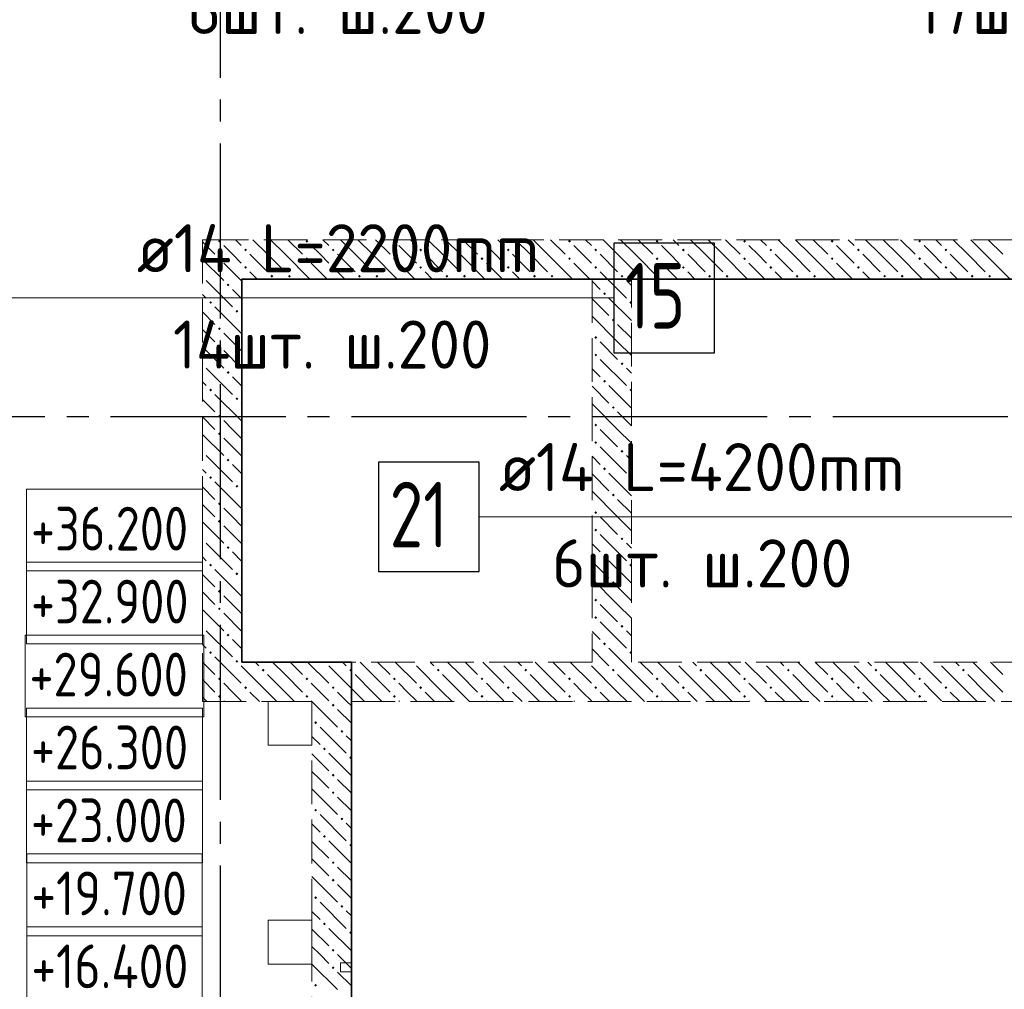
# Model space of a CAD drawing. Header units: millimetres. Extents: x 0 to 32165, y 0 to 42000.
# Tile 7 of 12: x 15409 to 19908, y 25935 to 30365. Entities that reach past the tile are written whole.
import ezdxf

# ---------------------------------------------------------------- set-up
doc = ezdxf.new("R2010")
doc.units = ezdxf.units.MM
doc.linetypes.add('______2', pattern=[270, 200, -70])
doc.linetypes.add('______5', pattern=[1100, 800, -100, 100, -100])
for name, color, linetype, lineweight in [('Высотные отметки', 7, 'Continuous', 25), ('ДОП Верх по Х', 7, 'Continuous', 25), ('Оси', 40, '______5', 18), ('Позиционная метка номер позиции', 7, 'Continuous', 13), ('Размерная выноска', 7, 'Continuous', 13)]:
    doc.layers.add(name, color=color, linetype=linetype, lineweight=lineweight)
doc.layers.add('ЖБ Перекрытие верхний уровень', color=7, linetype='Continuous', lineweight=25, true_color=0xe0e0ff)
doc.layers.add('ЖБ Стена верхний уровень', color=7, linetype='Continuous', lineweight=25, true_color=0x006e00)
doc.styles.add('GOST 2.304-81', font='txt')
doc.styles.add('ISOCPEUR', font='txt')

msp = doc.modelspace()

# ---------------------------------------------------------------- hatches: boundary and pattern name
at = {"layer": 'ЖБ Стена верхний уровень', "linetype": 'Continuous', "lineweight": 18, "transparency": 33554687}
for points in [[(16314.5, 29353.1), (16321, 29359.6), (16327.5, 29353.1), (16321, 29346.6)], [(16714.5, 29353.1), (16721, 29359.6), (16727.5, 29353.1), (16721, 29346.6)], [(17114.5, 29353.1), (17121, 29359.6), (17127.5, 29353.1), (17121, 29346.6)], [(17514.5, 29353.1), (17521, 29359.6), (17527.5, 29353.1), (17521, 29346.6)], [(17914.5, 29353.1), (17921, 29359.6), (17927.5, 29353.1), (17921, 29346.6)], [(18314.5, 29353.1), (18321, 29359.6), (18327.5, 29353.1), (18321, 29346.6)], [(18714.5, 29353.1), (18721, 29359.6), (18727.4, 29353.1), (18721, 29346.6)], [(19114.5, 29353.1), (19121, 29359.6), (19127.4, 29353.1), (19121, 29346.6)], [(19514.5, 29353.1), (19521, 29359.6), (19527.4, 29353.1), (19521, 29346.6)], [(16434.5, 29313.1), (16440.9, 29319.6), (16447.4, 29313.1), (16440.9, 29306.6)], [(16834.5, 29313.1), (16840.9, 29319.6), (16847.4, 29313.1), (16840.9, 29306.6)], [(17234.5, 29313.1), (17240.9, 29319.6), (17247.4, 29313.1), (17240.9, 29306.6)], [(17634.5, 29313.1), (17640.9, 29319.6), (17647.4, 29313.1), (17640.9, 29306.6)], [(18034.5, 29313.1), (18040.9, 29319.6), (18047.4, 29313.1), (18040.9, 29306.6)], [(18434.5, 29313.1), (18440.9, 29319.6), (18447.4, 29313.1), (18440.9, 29306.6)], [(18834.5, 29313.1), (18840.9, 29319.6), (18847.4, 29313.1), (18840.9, 29306.6)], [(19234.5, 29313.1), (19240.9, 29319.6), (19247.4, 29313.1), (19240.9, 29306.6)], [(19634.5, 29313.1), (19640.9, 29319.6), (19647.4, 29313.1), (19640.9, 29306.6)], [(16314.5, 29273.1), (16321, 29279.6), (16327.5, 29273.1), (16321, 29266.6)], [(16714.5, 29273.1), (16721, 29279.6), (16727.5, 29273.1), (16721, 29266.6)], [(17114.5, 29273.1), (17121, 29279.6), (17127.5, 29273.1), (17121, 29266.6)], [(17514.5, 29273.1), (17521, 29279.6), (17527.5, 29273.1), (17521, 29266.6)], [(17914.5, 29273.1), (17921, 29279.6), (17927.5, 29273.1), (17921, 29266.6)], [(18314.5, 29273.1), (18321, 29279.6), (18327.5, 29273.1), (18321, 29266.6)], [(18714.5, 29273.1), (18721, 29279.6), (18727.4, 29273.1), (18721, 29266.6)], [(19114.5, 29273.1), (19121, 29279.6), (19127.4, 29273.1), (19121, 29266.6)], [(19514.5, 29273.1), (19521, 29279.6), (19527.4, 29273.1), (19521, 29266.6)], [(16434.5, 29233.1), (16440.9, 29239.6), (16447.4, 29233.1), (16440.9, 29226.6)], [(16554.4, 29193.1), (16560.9, 29199.6), (16567.4, 29193.1), (16560.9, 29186.6)], [(16634.5, 29193.1), (16640.9, 29199.6), (16647.4, 29193.1), (16640.9, 29186.6)], [(16834.5, 29233.1), (16840.9, 29239.6), (16847.4, 29233.1), (16840.9, 29226.6)], [(16954.4, 29193.1), (16960.9, 29199.6), (16967.4, 29193.1), (16960.9, 29186.6)], [(17034.5, 29193.1), (17040.9, 29199.6), (17047.4, 29193.1), (17040.9, 29186.6)], [(17234.5, 29233.1), (17240.9, 29239.6), (17247.4, 29233.1), (17240.9, 29226.6)], [(17354.4, 29193.1), (17360.9, 29199.6), (17367.4, 29193.1), (17360.9, 29186.6)], [(17434.5, 29193.1), (17440.9, 29199.6), (17447.4, 29193.1), (17440.9, 29186.6)], [(17634.5, 29233.1), (17640.9, 29239.6), (17647.4, 29233.1), (17640.9, 29226.6)], [(17754.4, 29193.1), (17760.9, 29199.6), (17767.4, 29193.1), (17760.9, 29186.6)], [(17834.5, 29193.1), (17840.9, 29199.6), (17847.4, 29193.1), (17840.9, 29186.6)], [(18034.5, 29233.1), (18040.9, 29239.6), (18047.4, 29233.1), (18040.9, 29226.6)], [(18154.4, 29193.1), (18160.9, 29199.6), (18167.4, 29193.1), (18160.9, 29186.6)], [(18234.5, 29193.1), (18240.9, 29199.6), (18247.4, 29193.1), (18240.9, 29186.6)], [(18434.5, 29233.1), (18440.9, 29239.6), (18447.4, 29233.1), (18440.9, 29226.6)], [(18554.4, 29193.1), (18560.9, 29199.6), (18567.4, 29193.1), (18560.9, 29186.6)], [(18634.5, 29193.1), (18640.9, 29199.6), (18647.4, 29193.1), (18640.9, 29186.6)], [(18834.5, 29233.1), (18840.9, 29239.6), (18847.4, 29233.1), (18840.9, 29226.6)], [(18954.4, 29193.1), (18960.9, 29199.6), (18967.4, 29193.1), (18960.9, 29186.6)], [(19034.5, 29193.1), (19040.9, 29199.6), (19047.4, 29193.1), (19040.9, 29186.6)], [(19234.5, 29233.1), (19240.9, 29239.6), (19247.4, 29233.1), (19240.9, 29226.6)], [(19354.4, 29193.1), (19360.9, 29199.6), (19367.4, 29193.1), (19360.9, 29186.6)], [(19434.5, 29193.1), (19440.9, 29199.6), (19447.4, 29193.1), (19440.9, 29186.6)], [(19634.5, 29233.1), (19640.9, 29239.6), (19647.4, 29233.1), (19640.9, 29226.6)], [(19754.4, 29193.1), (19760.9, 29199.6), (19767.4, 29193.1), (19760.9, 29186.6)], [(19834.5, 29193.1), (19840.9, 29199.6), (19847.4, 29193.1), (19840.9, 29186.6)], [(16244, 29196.6), (16247.4, 29193.1), (16244, 29189.7)], [(16354.4, 29153.1), (16360.9, 29159.6), (16367.4, 29153.1), (16360.9, 29146.6)], [(18074.5, 29113.1), (18081, 29119.6), (18087.5, 29113.1), (18081, 29106.6)], [(16274.5, 29073.1), (16281, 29079.6), (16287.5, 29073.1), (16281, 29066.6)], [(18194.5, 29073.1), (18201, 29079.6), (18204, 29076.6), (18204, 29069.7), (18201, 29066.6)], [(16394.5, 29033.1), (16401, 29039.6), (16407.5, 29033.1), (16401, 29026.6)], [(18114.5, 28993.1), (18121, 28999.6), (18127.5, 28993.1), (18121, 28986.6)], [(16314.5, 28953.1), (16321, 28959.6), (16327.5, 28953.1), (16321, 28946.6)], [(18034.5, 28913.1), (18040.9, 28919.6), (18047.4, 28913.1), (18040.9, 28906.6)], [(16314.5, 28873.1), (16321, 28879.6), (16327.5, 28873.1), (16321, 28866.6)], [(18034.5, 28833.1), (18040.9, 28839.6), (18047.4, 28833.1), (18040.9, 28826.6)], [(16244, 28796.6), (16247.4, 28793.1), (16244, 28789.7)], [(18154.4, 28793.1), (18160.9, 28799.6), (18167.4, 28793.1), (18160.9, 28786.6)], [(16354.4, 28753.1), (16360.9, 28759.6), (16367.4, 28753.1), (16360.9, 28746.6)], [(18074.5, 28713.1), (18081, 28719.6), (18087.5, 28713.1), (18081, 28706.6)], [(16274.5, 28673.1), (16281, 28679.6), (16287.5, 28673.1), (16281, 28666.6)], [(18194.5, 28673.1), (18201, 28679.6), (18204, 28676.6), (18204, 28669.7), (18201, 28666.6)], [(16394.5, 28633.1), (16401, 28639.6), (16407.5, 28633.1), (16401, 28626.6)], [(18114.5, 28593.1), (18121, 28599.6), (18127.5, 28593.1), (18121, 28586.6)], [(16314.5, 28553.1), (16321, 28559.6), (16327.5, 28553.1), (16321, 28546.6)], [(16314.5, 28473.1), (16321, 28479.6), (16327.5, 28473.1), (16321, 28466.6)], [(18034.5, 28513.1), (18040.9, 28519.6), (18047.4, 28513.1), (18040.9, 28506.6)], [(18034.5, 28433.1), (18040.9, 28439.6), (18047.4, 28433.1), (18040.9, 28426.6)], [(16244, 28396.6), (16247.4, 28393.1), (16244, 28389.7)], [(18154.4, 28393.1), (18160.9, 28399.6), (18167.4, 28393.1), (18160.9, 28386.6)], [(16354.4, 28353.1), (16360.9, 28359.6), (16367.4, 28353.1), (16360.9, 28346.6)], [(18074.5, 28313.1), (18081, 28319.6), (18087.5, 28313.1), (18081, 28306.6)], [(16274.5, 28273.1), (16281, 28279.6), (16287.5, 28273.1), (16281, 28266.6)], [(18194.5, 28273.1), (18201, 28279.6), (18204, 28276.6), (18204, 28269.7), (18201, 28266.6)], [(16394.5, 28233.1), (16401, 28239.6), (16407.5, 28233.1), (16401, 28226.6)], [(18114.5, 28193.1), (18121, 28199.6), (18127.5, 28193.1), (18121, 28186.6)], [(16314.5, 28153.1), (16321, 28159.6), (16327.5, 28153.1), (16321, 28146.6)], [(18034.5, 28113.1), (18040.9, 28119.6), (18047.4, 28113.1), (18040.9, 28106.6)], [(16314.5, 28073.1), (16321, 28079.6), (16327.5, 28073.1), (16321, 28066.6)], [(18034.5, 28033.1), (18040.9, 28039.6), (18047.4, 28033.1), (18040.9, 28026.6)], [(16244, 27996.6), (16247.4, 27993.1), (16244, 27989.7)], [(18154.4, 27993.1), (18160.9, 27999.6), (18167.4, 27993.1), (18160.9, 27986.6)], [(16354.4, 27953.1), (16360.9, 27959.6), (16367.4, 27953.1), (16360.9, 27946.6)], [(18074.5, 27913.1), (18081, 27919.6), (18087.5, 27913.1), (18081, 27906.6)], [(16274.5, 27873.1), (16281, 27879.6), (16287.5, 27873.1), (16281, 27866.6)], [(18194.5, 27873.1), (18201, 27879.6), (18204, 27876.6), (18204, 27869.7), (18201, 27866.6)], [(16394.5, 27833.1), (16401, 27839.6), (16407.5, 27833.1), (16401, 27826.6)], [(18114.5, 27793.1), (18121, 27799.6), (18127.5, 27793.1), (18121, 27786.6)], [(16314.5, 27753.1), (16321, 27759.6), (16327.5, 27753.1), (16321, 27746.6)], [(18034.5, 27713.1), (18040.9, 27719.6), (18047.4, 27713.1), (18040.9, 27706.6)], [(16314.5, 27673.1), (16321, 27679.6), (16327.5, 27673.1), (16321, 27666.6)], [(18034.5, 27633.1), (18040.9, 27639.6), (18047.4, 27633.1), (18040.9, 27626.6)], [(16244, 27596.6), (16247.4, 27593.1), (16244, 27589.7)], [(18154.4, 27593.1), (18160.9, 27599.6), (18167.4, 27593.1), (18160.9, 27586.6)], [(16354.4, 27553.1), (16360.9, 27559.6), (16367.4, 27553.1), (16360.9, 27546.6)], [(18074.5, 27513.1), (18081, 27519.6), (18087.5, 27513.1), (18081, 27506.6)], [(16274.5, 27473.1), (16281, 27479.6), (16287.5, 27473.1), (16281, 27466.6)], [(18194.5, 27473.1), (18201, 27479.6), (18204, 27476.6), (18204, 27469.7), (18201, 27466.6)], [(16394.5, 27433.1), (16401, 27439.6), (16407.5, 27433.1), (16404.3, 27430), (16397.6, 27430)], [(16404.3, 27430), (16401, 27426.6), (16397.6, 27430)], [(16804.3, 27430), (16801, 27426.6), (16797.6, 27430)], [(17204.3, 27430), (17201, 27426.6), (17197.6, 27430)], [(17604.3, 27430), (17601, 27426.6), (17597.6, 27430)], [(18004.3, 27430), (18001, 27426.6), (17997.6, 27430)], [(18404.3, 27430), (18401, 27426.6), (18397.6, 27430)], [(18804.3, 27430), (18801, 27426.6), (18797.6, 27430)], [(19204.3, 27430), (19201, 27426.6), (19197.6, 27430)], [(19604.3, 27430), (19601, 27426.6), (19597.6, 27430)], [(16314.5, 27353.1), (16321, 27359.6), (16327.5, 27353.1), (16321, 27346.6)], [(16514.5, 27393.1), (16521, 27399.6), (16527.5, 27393.1), (16521, 27386.6)], [(16714.5, 27353.1), (16721, 27359.6), (16727.5, 27353.1), (16721, 27346.6)], [(16914.5, 27393.1), (16921, 27399.6), (16927.5, 27393.1), (16921, 27386.6)], [(17114.5, 27353.1), (17121, 27359.6), (17127.5, 27353.1), (17121, 27346.6)], [(17314.5, 27393.1), (17321, 27399.6), (17327.5, 27393.1), (17321, 27386.6)], [(17514.5, 27353.1), (17521, 27359.6), (17527.5, 27353.1), (17521, 27346.6)], [(17714.5, 27393.1), (17721, 27399.6), (17727.5, 27393.1), (17721, 27386.6)], [(17914.5, 27353.1), (17921, 27359.6), (17927.5, 27353.1), (17921, 27346.6)], [(18114.5, 27393.1), (18121, 27399.6), (18127.5, 27393.1), (18121, 27386.6)], [(18314.5, 27353.1), (18321, 27359.6), (18327.5, 27353.1), (18321, 27346.6)], [(18514.5, 27393.1), (18521, 27399.6), (18527.5, 27393.1), (18521, 27386.6)], [(18714.5, 27353.1), (18721, 27359.6), (18727.4, 27353.1), (18721, 27346.6)], [(18914.5, 27393.1), (18921, 27399.6), (18927.4, 27393.1), (18921, 27386.6)], [(19114.5, 27353.1), (19121, 27359.6), (19127.4, 27353.1), (19121, 27346.6)], [(19314.5, 27393.1), (19321, 27399.6), (19327.4, 27393.1), (19321, 27386.6)], [(19514.5, 27353.1), (19521, 27359.6), (19527.4, 27353.1), (19521, 27346.6)], [(19714.5, 27393.1), (19721, 27399.6), (19727.4, 27393.1), (19721, 27386.6)], [(16434.5, 27313.1), (16440.9, 27319.6), (16447.4, 27313.1), (16440.9, 27306.6)], [(16834.5, 27313.1), (16840.9, 27319.6), (16847.4, 27313.1), (16840.9, 27306.6)], [(17234.5, 27313.1), (17240.9, 27319.6), (17247.4, 27313.1), (17240.9, 27306.6)], [(17634.5, 27313.1), (17640.9, 27319.6), (17647.4, 27313.1), (17640.9, 27306.6)], [(18034.5, 27313.1), (18040.9, 27319.6), (18047.4, 27313.1), (18040.9, 27306.6)], [(18434.5, 27313.1), (18440.9, 27319.6), (18447.4, 27313.1), (18440.9, 27306.6)], [(18834.5, 27313.1), (18840.9, 27319.6), (18847.4, 27313.1), (18840.9, 27306.6)], [(19234.5, 27313.1), (19240.9, 27319.6), (19247.4, 27313.1), (19240.9, 27306.6)], [(19634.5, 27313.1), (19640.9, 27319.6), (19647.4, 27313.1), (19640.9, 27306.6)], [(16314.5, 27273.1), (16321, 27279.6), (16327.5, 27273.1), (16321, 27266.6)], [(16714.5, 27273.1), (16721, 27279.6), (16727.5, 27273.1), (16721, 27266.6)], [(17114.5, 27273.1), (17121, 27279.6), (17127.5, 27273.1), (17121, 27266.6)], [(17514.5, 27273.1), (17521, 27279.6), (17527.5, 27273.1), (17521, 27266.6)], [(17914.5, 27273.1), (17921, 27279.6), (17927.5, 27273.1), (17921, 27266.6)], [(18314.5, 27273.1), (18321, 27279.6), (18327.5, 27273.1), (18321, 27266.6)], [(18714.5, 27273.1), (18721, 27279.6), (18727.4, 27273.1), (18721, 27266.6)], [(19114.5, 27273.1), (19121, 27279.6), (19127.4, 27273.1), (19121, 27266.6)], [(19514.5, 27273.1), (19521, 27279.6), (19527.4, 27273.1), (19521, 27266.6)], [(16834.5, 27233.1), (16840.9, 27239.6), (16847.4, 27233.1), (16840.9, 27226.6)], [(16754.4, 27153.1), (16760.9, 27159.6), (16767.4, 27153.1), (16760.9, 27146.6)], [(16874.5, 27113.1), (16881, 27119.6), (16887.5, 27113.1), (16881, 27106.6)], [(16794.5, 27033.1), (16801, 27039.6), (16807.5, 27033.1), (16801, 27026.6)], [(16914.5, 26993.1), (16921, 26999.6), (16924, 26996.6), (16924, 26989.7), (16921, 26986.6)], [(16834.5, 26913.1), (16840.9, 26919.6), (16847.4, 26913.1), (16840.9, 26906.6)], [(16834.5, 26833.1), (16840.9, 26839.6), (16847.4, 26833.1), (16840.9, 26826.6)], [(16754.4, 26753.1), (16760.9, 26759.6), (16767.4, 26753.1), (16760.9, 26746.6)], [(16874.5, 26713.1), (16881, 26719.6), (16887.5, 26713.1), (16881, 26706.6)], [(16794.5, 26633.1), (16801, 26639.6), (16807.5, 26633.1), (16801, 26626.6)], [(16914.5, 26593.1), (16921, 26599.6), (16924, 26596.6), (16924, 26589.7), (16921, 26586.6)], [(16834.5, 26513.1), (16840.9, 26519.6), (16847.4, 26513.1), (16840.9, 26506.6)], [(16834.5, 26433.1), (16840.9, 26439.6), (16847.4, 26433.1), (16840.9, 26426.6)], [(16754.4, 26353.1), (16760.9, 26359.6), (16767.4, 26353.1), (16760.9, 26346.6)], [(16874.5, 26313.1), (16881, 26319.6), (16887.5, 26313.1), (16881, 26306.6)], [(16794.5, 26233.1), (16801, 26239.6), (16807.5, 26233.1), (16801, 26226.6)], [(16914.5, 26193.1), (16921, 26199.6), (16924, 26196.6), (16924, 26189.7), (16921, 26186.6)], [(16834.5, 26113.1), (16840.9, 26119.6), (16847.4, 26113.1), (16840.9, 26106.6)], [(16834.5, 26033.1), (16840.9, 26039.6), (16847.4, 26033.1), (16840.9, 26026.6)], [(16754.4, 25953.1), (16760.9, 25959.6), (16767.4, 25953.1), (16760.9, 25946.6)]]:
    msp.add_hatch(color=7, dxfattribs=at).paths.add_polyline_path(points, flags=16)

# ---------------------------------------------------------------- linework, layer by layer
at = {"layer": 'Высотные отметки', "color": 7, "linetype": 'Continuous', "lineweight": 18, "transparency": 33554687}
for points in [[(15440.1, 27846.3), (16243.4, 27846.3), (16243.4, 28219.6), (15440.1, 28219.6), (15440.1, 27846.3)], [(15440.1, 27512.9), (16243.4, 27512.9), (16243.4, 27886.3), (15440.1, 27886.3), (15440.1, 27512.9)], [(15433.4, 27179.6), (16250.1, 27179.6), (16250.1, 27552.9), (15433.4, 27552.9), (15433.4, 27179.6)], [(15440.1, 26846.3), (16243.4, 26846.3), (16243.4, 27219.6), (15440.1, 27219.6), (15440.1, 26846.3)], [(15440.1, 26512.9), (16243.4, 26512.9), (16243.4, 26886.3), (15440.1, 26886.3), (15440.1, 26512.9)], [(15441.4, 26179.6), (16242.1, 26179.6), (16242.1, 26552.9), (15441.4, 26552.9), (15441.4, 26179.6)], [(15441.4, 25846.3), (16242.1, 25846.3), (16242.1, 26219.6), (15441.4, 26219.6), (15441.4, 25846.3)]]:
    msp.add_lwpolyline(points, dxfattribs=at)
at = {"layer": 'ДОП Верх по Х', "color": 7, "linetype": 'Continuous', "lineweight": 13, "transparency": 33554687}
for p, q in [((15924, 29093.6), (18032, 29093.6)), ((17578.7, 28093.6), (19708.7, 28093.6))]:
    msp.add_line(p, q, dxfattribs=at)
at = {"layer": 'ДОП Верх по Х', "color": 7, "linetype": 'Continuous', "lineweight": 25, "transparency": 33554687}
for points in [[(18124, 28843.6), (18584, 28843.6), (18584, 29343.6), (18124, 29343.6), (18124, 28843.6)], [(17048.7, 27843.6), (17508.7, 27843.6), (17508.7, 28343.6), (17048.7, 28343.6), (17048.7, 27843.6)]]:
    msp.add_lwpolyline(points, dxfattribs=at)
at = {"layer": 'ЖБ Перекрытие верхний уровень', "color": 7, "linetype": 'Continuous', "lineweight": 18, "transparency": 33554687}
for p, q in [((20864, 29180), (16424, 29180)), ((16424, 29180), (16424, 27430)), ((16424, 27430), (16924, 27430)), ((16924, 27430), (16924, 26055)), ((16744, 27250), (16544, 27250)), ((16544, 27250), (16544, 27050)), ((16744, 27050), (16744, 27250)), ((16544, 27050), (16744, 27050)), ((16744, 26250), (16544, 26250)), ((16544, 26250), (16544, 26050)), ((16744, 26050), (16744, 26250)), ((16924, 26055), (16874, 26055)), ((16874, 26055), (16874, 26015)), ((16544, 26050), (16744, 26050)), ((16874, 26015), (16924, 26015)), ((16924, 26015), (16924, 24720))]:
    msp.add_line(p, q, dxfattribs=at)
at = {"layer": 'ЖБ Стена верхний уровень', "color": 251, "linetype": '______2', "lineweight": 13, "true_color": 0x656565, "transparency": 33554687}
for p, q in [((16424, 29360), (16244, 29360)), ((16244, 29360), (16244, 27430)), ((21044, 29360), (16424, 29360)), ((16424, 29180), (18024, 29180)), ((16424, 27430), (16424, 29180)), ((18024, 29180), (18024, 27430)), ((18204, 29180), (20864, 29180)), ((18204, 27430), (18204, 29180)), ((16244, 27430), (16244, 27250)), ((18024, 27430), (16424, 27430)), ((20864, 27430), (18204, 27430)), ((16244, 27250), (16744, 27250)), ((16744, 27250), (16744, 24720)), ((16924, 27250), (22024, 27250)), ((16924, 24720), (16924, 27250))]:
    msp.add_line(p, q, dxfattribs=at)
at = {"layer": 'ЖБ Стена верхний уровень', "color": 9, "linetype": 'Continuous', "lineweight": 18, "true_color": 0xc7c7c7, "transparency": 33554687}
for p, q in [((16244, 29350.1), (16301, 29293.1)), ((16394.1, 29360), (16421, 29333.1)), ((16540.9, 29293.1), (16474.1, 29360)), ((16554.1, 29360), (16621, 29293.1)), ((16634.1, 29360), (16701, 29293.1)), ((16794.1, 29360), (16821, 29333.1)), ((16940.9, 29293.1), (16874.1, 29360)), ((16954.1, 29360), (17021, 29293.1)), ((17034.1, 29360), (17101, 29293.1)), ((17194.1, 29360), (17221, 29333.1)), ((17340.9, 29293.1), (17274.1, 29360)), ((17354.1, 29360), (17421, 29293.1)), ((17434.1, 29360), (17501, 29293.1)), ((17594.1, 29360), (17621, 29333.1)), ((17740.9, 29293.1), (17674.1, 29360)), ((17754.1, 29360), (17821, 29293.1)), ((17834.1, 29360), (17901, 29293.1)), ((17994.1, 29360), (18021, 29333.1)), ((18140.9, 29293.1), (18074.1, 29360)), ((18154.1, 29360), (18221, 29293.1)), ((18234.1, 29360), (18301, 29293.1)), ((18394.1, 29360), (18421, 29333.1)), ((18540.9, 29293.1), (18474.1, 29360)), ((18554.1, 29360), (18621, 29293.1)), ((18634.1, 29360), (18701, 29293.1)), ((18794.1, 29360), (18821, 29333.1)), ((18940.9, 29293.1), (18874.1, 29360)), ((18954.1, 29360), (19021, 29293.1)), ((19034.1, 29360), (19101, 29293.1)), ((19194.1, 29360), (19221, 29333.1)), ((19340.9, 29293.1), (19274.1, 29360)), ((19354.1, 29360), (19421, 29293.1)), ((19434.1, 29360), (19501, 29293.1)), ((19594.1, 29360), (19621, 29333.1)), ((19740.9, 29293.1), (19674.1, 29360)), ((19754.1, 29360), (19821, 29293.1)), ((19834.1, 29360), (19901, 29293.1)), ((16381, 29293.1), (16340.9, 29333.1)), ((16421, 29253.1), (16381, 29293.1)), ((16460.9, 29293.1), (16540.9, 29213.1)), ((16540.9, 29293.1), (16621, 29213.1)), ((16621, 29293.1), (16734.1, 29180)), ((16781, 29293.1), (16740.9, 29333.1)), ((16821, 29253.1), (16781, 29293.1)), ((16860.9, 29293.1), (16940.9, 29213.1)), ((16940.9, 29293.1), (17021, 29213.1)), ((17021, 29293.1), (17134.1, 29180)), ((17181, 29293.1), (17140.9, 29333.1)), ((17221, 29253.1), (17181, 29293.1)), ((17260.9, 29293.1), (17340.9, 29213.1)), ((17340.9, 29293.1), (17421, 29213.1)), ((17421, 29293.1), (17534.1, 29180)), ((17581, 29293.1), (17540.9, 29333.1)), ((17621, 29253.1), (17581, 29293.1)), ((17660.9, 29293.1), (17740.9, 29213.1)), ((17740.9, 29293.1), (17821, 29213.1)), ((17821, 29293.1), (17934.1, 29180)), ((17981, 29293.1), (17940.9, 29333.1)), ((18021, 29253.1), (17981, 29293.1)), ((18060.9, 29293.1), (18140.9, 29213.1)), ((18140.9, 29293.1), (18221, 29213.1)), ((18221, 29293.1), (18334.1, 29180)), ((18381, 29293.1), (18340.9, 29333.1)), ((18421, 29253.1), (18381, 29293.1)), ((18460.9, 29293.1), (18540.9, 29213.1)), ((18540.9, 29293.1), (18621, 29213.1)), ((18621, 29293.1), (18734.1, 29180)), ((18781, 29293.1), (18740.9, 29333.1)), ((18821, 29253.1), (18781, 29293.1)), ((18860.9, 29293.1), (18940.9, 29213.1)), ((18940.9, 29293.1), (19021, 29213.1)), ((19021, 29293.1), (19134.1, 29180)), ((19181, 29293.1), (19140.9, 29333.1)), ((19221, 29253.1), (19181, 29293.1)), ((19260.9, 29293.1), (19340.9, 29213.1)), ((19340.9, 29293.1), (19421, 29213.1)), ((19421, 29293.1), (19534.1, 29180)), ((19581, 29293.1), (19540.9, 29333.1)), ((19621, 29253.1), (19581, 29293.1)), ((19660.9, 29293.1), (19740.9, 29213.1)), ((19740.9, 29293.1), (19821, 29213.1)), ((19821, 29293.1), (19934.1, 29180)), ((16244, 29270.1), (16340.9, 29173.1)), ((16340.9, 29253.1), (16424, 29170.1)), ((16740.9, 29253.1), (16814.1, 29180)), ((17140.9, 29253.1), (17214.1, 29180)), ((17540.9, 29253.1), (17614.1, 29180)), ((17940.9, 29253.1), (18014.1, 29180)), ((18340.9, 29253.1), (18414.1, 29180)), ((18740.9, 29253.1), (18814.1, 29180)), ((19140.9, 29253.1), (19214.1, 29180)), ((19540.9, 29253.1), (19614.1, 29180)), ((16460.9, 29213.1), (16494.1, 29180)), ((16860.9, 29213.1), (16894.1, 29180)), ((17260.9, 29213.1), (17294.1, 29180)), ((17660.9, 29213.1), (17694.1, 29180)), ((18060.9, 29213.1), (18094.1, 29180)), ((18460.9, 29213.1), (18494.1, 29180)), ((18860.9, 29213.1), (18894.1, 29180)), ((19260.9, 29213.1), (19294.1, 29180)), ((19660.9, 29213.1), (19694.1, 29180)), ((16260.9, 29173.1), (16381, 29053.1)), ((18024, 29170.1), (18060.9, 29133.1)), ((18094.1, 29180), (18181, 29093.1)), ((18204, 29150.1), (18181, 29173.1)), ((16260.9, 29093.1), (16244, 29110.1)), ((16381, 29133.1), (16424, 29090.1)), ((18024, 29090.1), (18101, 29013.1)), ((18204, 28990.1), (18101, 29093.1)), ((16244, 29030.1), (16301, 28973.1)), ((16301, 29053.1), (16421, 28933.1)), ((16424, 29010.1), (16421, 29013.1)), ((18140.9, 28893.1), (18024, 29010.1)), ((16244, 28950.1), (16301, 28893.1)), ((16381, 28893.1), (16340.9, 28933.1)), ((18140.9, 28973.1), (18204, 28910.1)), ((16421, 28853.1), (16381, 28893.1)), ((18060.9, 28893.1), (18140.9, 28813.1)), ((18140.9, 28893.1), (18204, 28830.1)), ((16244, 28870.1), (16340.9, 28773.1)), ((16340.9, 28853.1), (16424, 28770.1)), ((18060.9, 28813.1), (18181, 28693.1)), ((16260.9, 28773.1), (16381, 28653.1)), ((18024, 28770.1), (18060.9, 28733.1)), ((18204, 28750.1), (18181, 28773.1)), ((16260.9, 28693.1), (16244, 28710.1)), ((16381, 28733.1), (16424, 28690.1)), ((18024, 28690.1), (18101, 28613.1)), ((18204, 28590.1), (18101, 28693.1)), ((16244, 28630.1), (16301, 28573.1)), ((16301, 28653.1), (16421, 28533.1)), ((16424, 28610.1), (16421, 28613.1)), ((18140.9, 28493.1), (18024, 28610.1)), ((18140.9, 28573.1), (18204, 28510.1)), ((16244, 28550.1), (16301, 28493.1)), ((16381, 28493.1), (16340.9, 28533.1)), ((16421, 28453.1), (16381, 28493.1)), ((18060.9, 28493.1), (18140.9, 28413.1)), ((18140.9, 28493.1), (18204, 28430.1)), ((16244, 28470.1), (16340.9, 28373.1)), ((16340.9, 28453.1), (16424, 28370.1)), ((18060.9, 28413.1), (18181, 28293.1)), ((16260.9, 28373.1), (16381, 28253.1)), ((18024, 28370.1), (18060.9, 28333.1)), ((18204, 28350.1), (18181, 28373.1)), ((16260.9, 28293.1), (16244, 28310.1)), ((16381, 28333.1), (16424, 28290.1)), ((18024, 28290.1), (18101, 28213.1)), ((18204, 28190.1), (18101, 28293.1)), ((16244, 28230.1), (16301, 28173.1)), ((16301, 28253.1), (16421, 28133.1)), ((16424, 28210.1), (16421, 28213.1)), ((18140.9, 28093.1), (18024, 28210.1)), ((18140.9, 28173.1), (18204, 28110.1)), ((16244, 28150.1), (16301, 28093.1)), ((16381, 28093.1), (16340.9, 28133.1)), ((16421, 28053.1), (16381, 28093.1)), ((18060.9, 28093.1), (18140.9, 28013.1)), ((18140.9, 28093.1), (18204, 28030.1)), ((16244, 28070.1), (16340.9, 27973.1)), ((16340.9, 28053.1), (16424, 27970.1)), ((18060.9, 28013.1), (18181, 27893.1)), ((16260.9, 27973.1), (16381, 27853.1)), ((18024, 27970.1), (18060.9, 27933.1)), ((18204, 27950.1), (18181, 27973.1)), ((16260.9, 27893.1), (16244, 27910.1)), ((16381, 27933.1), (16424, 27890.1)), ((16301, 27853.1), (16421, 27733.1)), ((18024, 27890.1), (18101, 27813.1)), ((18204, 27790.1), (18101, 27893.1)), ((16244, 27830.1), (16301, 27773.1)), ((16424, 27810.1), (16421, 27813.1)), ((18140.9, 27693.1), (18024, 27810.1)), ((18140.9, 27773.1), (18204, 27710.1)), ((16244, 27750.1), (16301, 27693.1)), ((16381, 27693.1), (16340.9, 27733.1)), ((16244, 27670.1), (16340.9, 27573.1)), ((16421, 27653.1), (16381, 27693.1)), ((18060.9, 27693.1), (18140.9, 27613.1)), ((18140.9, 27693.1), (18204, 27630.1)), ((16340.9, 27653.1), (16424, 27570.1)), ((18060.9, 27613.1), (18181, 27493.1)), ((16260.9, 27573.1), (16381, 27453.1)), ((18024, 27570.1), (18060.9, 27533.1)), ((18204, 27550.1), (18181, 27573.1)), ((16260.9, 27493.1), (16244, 27510.1)), ((16381, 27533.1), (16424, 27490.1)), ((18024, 27490.1), (18084.1, 27430)), ((18164.1, 27430), (18101, 27493.1)), ((16301, 27453.1), (16324.1, 27430)), ((16244, 27430.1), (16244.1, 27430)), ((16244.1, 27430), (16301, 27373.1)), ((16324.1, 27430), (16421, 27333.1)), ((16540.9, 27293.1), (16421, 27413.1)), ((16484.1, 27430), (16501, 27413.1)), ((16621, 27373.1), (16564.1, 27430)), ((16644.1, 27430), (16701, 27373.1)), ((16724.1, 27430), (16821, 27333.1)), ((16940.9, 27293.1), (16821, 27413.1)), ((16884.1, 27430), (16901, 27413.1)), ((17021, 27373.1), (16964.1, 27430)), ((17044.1, 27430), (17101, 27373.1)), ((17124.1, 27430), (17221, 27333.1)), ((17340.9, 27293.1), (17221, 27413.1)), ((17284.1, 27430), (17301, 27413.1)), ((17421, 27373.1), (17364.1, 27430)), ((17444.1, 27430), (17501, 27373.1)), ((17524.1, 27430), (17621, 27333.1)), ((17740.9, 27293.1), (17621, 27413.1)), ((17684.1, 27430), (17701, 27413.1)), ((17821, 27373.1), (17764.1, 27430)), ((17844.1, 27430), (17901, 27373.1)), ((17924.1, 27430), (18021, 27333.1)), ((18140.9, 27293.1), (18021, 27413.1)), ((18084.1, 27430), (18101, 27413.1)), ((18221, 27373.1), (18164.1, 27430)), ((18244.1, 27430), (18301, 27373.1)), ((18324.1, 27430), (18421, 27333.1)), ((18540.9, 27293.1), (18421, 27413.1)), ((18484.1, 27430), (18501, 27413.1)), ((18621, 27373.1), (18564.1, 27430)), ((18644.1, 27430), (18701, 27373.1)), ((18724.1, 27430), (18821, 27333.1)), ((18940.9, 27293.1), (18821, 27413.1)), ((18884.1, 27430), (18901, 27413.1)), ((19021, 27373.1), (18964.1, 27430)), ((19044.1, 27430), (19101, 27373.1)), ((19124.1, 27430), (19221, 27333.1)), ((19340.9, 27293.1), (19221, 27413.1)), ((19284.1, 27430), (19301, 27413.1)), ((19421, 27373.1), (19364.1, 27430)), ((19444.1, 27430), (19501, 27373.1)), ((19524.1, 27430), (19621, 27333.1)), ((19740.9, 27293.1), (19621, 27413.1)), ((19684.1, 27430), (19701, 27413.1)), ((19821, 27373.1), (19764.1, 27430)), ((19844.1, 27430), (19901, 27373.1)), ((16540.9, 27373.1), (16621, 27293.1)), ((16621, 27373.1), (16701, 27293.1)), ((16940.9, 27373.1), (17021, 27293.1)), ((17021, 27373.1), (17101, 27293.1)), ((17340.9, 27373.1), (17421, 27293.1)), ((17421, 27373.1), (17501, 27293.1)), ((17740.9, 27373.1), (17821, 27293.1)), ((17821, 27373.1), (17901, 27293.1)), ((18140.9, 27373.1), (18221, 27293.1)), ((18221, 27373.1), (18301, 27293.1)), ((18540.9, 27373.1), (18621, 27293.1)), ((18621, 27373.1), (18701, 27293.1)), ((18940.9, 27373.1), (19021, 27293.1)), ((19021, 27373.1), (19101, 27293.1)), ((19340.9, 27373.1), (19421, 27293.1)), ((19421, 27373.1), (19501, 27293.1)), ((19740.9, 27373.1), (19821, 27293.1)), ((19821, 27373.1), (19901, 27293.1)), ((16244, 27350.1), (16301, 27293.1)), ((16381, 27293.1), (16340.9, 27333.1)), ((16781, 27293.1), (16740.9, 27333.1)), ((17181, 27293.1), (17140.9, 27333.1)), ((17581, 27293.1), (17540.9, 27333.1)), ((17981, 27293.1), (17940.9, 27333.1)), ((18381, 27293.1), (18340.9, 27333.1)), ((18781, 27293.1), (18740.9, 27333.1)), ((19181, 27293.1), (19140.9, 27333.1)), ((19581, 27293.1), (19540.9, 27333.1)), ((16244, 27270.1), (16264.1, 27250)), ((16421, 27253.1), (16381, 27293.1)), ((16460.9, 27293.1), (16504.1, 27250)), ((16540.9, 27293.1), (16584.1, 27250)), ((16621, 27293.1), (16664.1, 27250)), ((16821, 27253.1), (16781, 27293.1)), ((16860.9, 27293.1), (16904.1, 27250)), ((16940.9, 27293.1), (16984.1, 27250)), ((17021, 27293.1), (17064.1, 27250)), ((17221, 27253.1), (17181, 27293.1)), ((17260.9, 27293.1), (17304.1, 27250)), ((17340.9, 27293.1), (17384.1, 27250)), ((17421, 27293.1), (17464.1, 27250)), ((17621, 27253.1), (17581, 27293.1)), ((17660.9, 27293.1), (17704.1, 27250)), ((17740.9, 27293.1), (17784.1, 27250)), ((17821, 27293.1), (17864.1, 27250)), ((18021, 27253.1), (17981, 27293.1)), ((18060.9, 27293.1), (18104.1, 27250)), ((18140.9, 27293.1), (18184.1, 27250)), ((18221, 27293.1), (18264.1, 27250)), ((18421, 27253.1), (18381, 27293.1)), ((18460.9, 27293.1), (18504.1, 27250)), ((18540.9, 27293.1), (18584.1, 27250)), ((18621, 27293.1), (18664.1, 27250)), ((18821, 27253.1), (18781, 27293.1)), ((18860.9, 27293.1), (18904.1, 27250)), ((18940.9, 27293.1), (18984.1, 27250)), ((19021, 27293.1), (19064.1, 27250)), ((19221, 27253.1), (19181, 27293.1)), ((19260.9, 27293.1), (19304.1, 27250)), ((19340.9, 27293.1), (19384.1, 27250)), ((19421, 27293.1), (19464.1, 27250)), ((19621, 27253.1), (19581, 27293.1)), ((19660.9, 27293.1), (19704.1, 27250)), ((19740.9, 27293.1), (19784.1, 27250)), ((19821, 27293.1), (19864.1, 27250)), ((16340.9, 27253.1), (16344.1, 27250)), ((16740.9, 27253.1), (16744.1, 27250)), ((16744.1, 27250), (16860.9, 27133.1)), ((16904.1, 27250), (16924, 27230.1)), ((17140.9, 27253.1), (17144.1, 27250)), ((17540.9, 27253.1), (17544.1, 27250)), ((17940.9, 27253.1), (17944.1, 27250)), ((18340.9, 27253.1), (18344.1, 27250)), ((18740.9, 27253.1), (18744.1, 27250)), ((19140.9, 27253.1), (19144.1, 27250)), ((19540.9, 27253.1), (19544.1, 27250)), ((16860.9, 27213.1), (16924, 27150.1)), ((16781, 27133.1), (16901, 27013.1)), ((16744, 27090.1), (16781, 27053.1)), ((16924, 27070.1), (16901, 27093.1)), ((16744, 27010.1), (16821, 26933.1)), ((16924, 26910.1), (16821, 27013.1)), ((16781, 26893.1), (16744, 26930.1)), ((16821, 26853.1), (16781, 26893.1)), ((16860.9, 26893.1), (16924, 26830.1)), ((16744, 26850.1), (16860.9, 26733.1)), ((16860.9, 26813.1), (16924, 26750.1)), ((16781, 26733.1), (16901, 26613.1)), ((16744, 26690.1), (16781, 26653.1)), ((16924, 26670.1), (16901, 26693.1)), ((16744, 26610.1), (16821, 26533.1)), ((16924, 26510.1), (16821, 26613.1)), ((16781, 26493.1), (16744, 26530.1)), ((16821, 26453.1), (16781, 26493.1)), ((16860.9, 26493.1), (16924, 26430.1)), ((16744, 26450.1), (16860.9, 26333.1)), ((16860.9, 26413.1), (16924, 26350.1)), ((16781, 26333.1), (16901, 26213.1)), ((16744, 26290.1), (16781, 26253.1)), ((16924, 26270.1), (16901, 26293.1)), ((16744, 26210.1), (16821, 26133.1)), ((16924, 26110.1), (16821, 26213.1)), ((16781, 26093.1), (16744, 26130.1)), ((16744, 26050.1), (16860.9, 25933.1)), ((16821, 26053.1), (16781, 26093.1)), ((16860.9, 26093.1), (16924, 26030.1)), ((16860.9, 26013.1), (16924, 25950.1))]:
    msp.add_line(p, q, dxfattribs=at)
at = {"layer": 'Оси', "color": 8, "linetype": '______5', "lineweight": -3, "transparency": 33554687}
for p, q in [((16324, 39700), (16324, 15930)), ((26524, 28550), (3600, 28550))]:
    msp.add_line(p, q, dxfattribs=at)
at = {"layer": 'Позиционная метка номер позиции', "color": 7, "linetype": 'Continuous', "lineweight": 13, "transparency": 33554687}
for points in [[(21324, 29180), (20916.7, 28772.7), (20916.7, 28093.6), (17508.7, 28093.6)], [(13724, 28714.6), (14103, 29093.6), (18124, 29093.6)], [(13724, 28714.6), (14103, 29093.6), (18124, 29093.6)]]:
    msp.add_lwpolyline(points, dxfattribs=at)
at = {"layer": 'Размерная выноска', "color": 7, "linetype": 'Continuous', "lineweight": 35, "transparency": 33554687}
msp.add_lwpolyline([(16924, 24720), (20969, 24720), (20969, 27250), (20864, 27250), (20864, 29180), (16424, 29180), (16424, 27430), (16924, 27430), (16924, 24720)], dxfattribs=at)

# ---------------------------------------------------------------- texts
at = {"layer": 'Высотные отметки', "color": 7, "linetype": 'Continuous', "lineweight": 18, "transparency": 33554687, "char_height": 200, "attachment_point": 7, "style": 'GOST 2.304-81'}
for s, insert, width in [('+36.200', (15460.1, 27939.6), 867.218), ('+32.900', (15460.1, 27606.3), 867.218), ('+29.600', (15453.4, 27272.9), 881.366), ('+26.300', (15460.1, 26939.6), 867.218), ('+23.000', (15460.1, 26606.3), 867.218), ('\\W1.03;+19.700', (15462, 26272.9), 864.689), ('\\W1.03;+16.400', (15462, 25939.6), 864.689)]:
    msp.add_mtext(s, dxfattribs=dict(at, insert=insert, width=width))
at = {"layer": 'ДОП Верх по Х', "color": 7, "linetype": 'Continuous', "lineweight": 13, "transparency": 33554687, "attachment_point": 7, "style": 'ISOCPEUR'}
for s, insert, char_height, width in [('\\W0.97;6шт. ш.200 ', (16175, 30300.3), 220, 1712.324), ('\\W0.95;17шт. ш.200 ', (19509, 30300.3), 220, 1819.9), ('\\W0.96;ø14 L=2200mm ', (15944, 29210.9), 220, 2172.605), ('\\W0.75;15', (18174, 28953.6), 300, 472.289), ('\\W0.95;14шт. ш.200 ', (16109, 28770.9), 220, 1842.007), ('\\W0.96;ø14 L=4200mm ', (17598.7, 28210.9), 220, 2194.693), ('\\W0.75;21', (17098.7, 27953.6), 300, 472.281), ('\\W0.97;6шт. ш.200 ', (17840.7, 27770.9), 220, 1712.324)]:
    msp.add_mtext(s, dxfattribs=dict(at, insert=insert, char_height=char_height, width=width))

doc.saveas('drawing.dxf')
